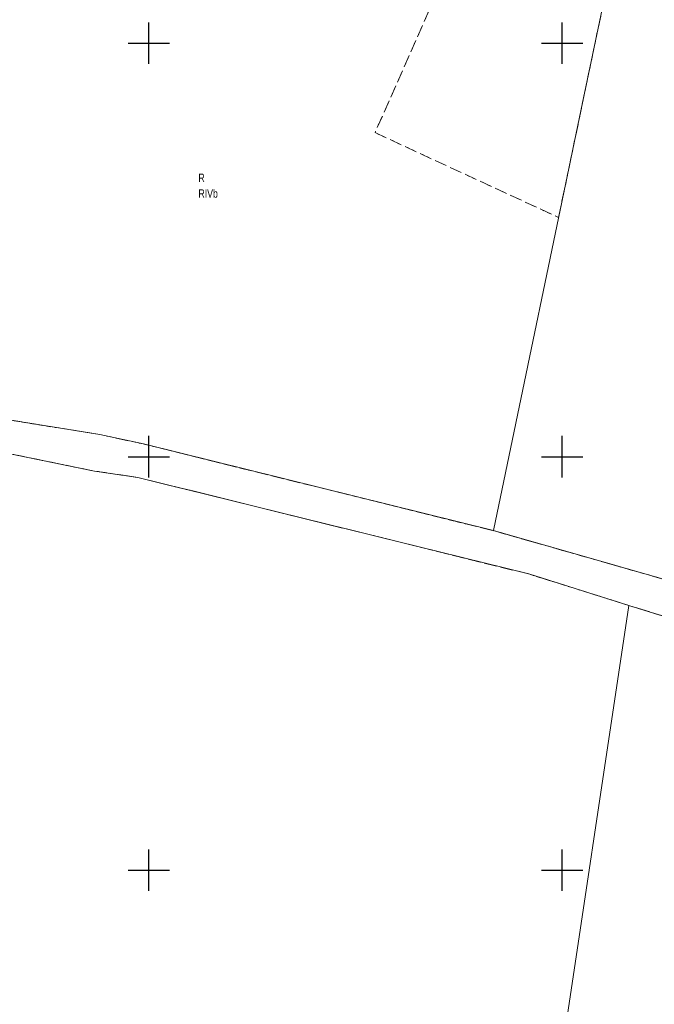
# Model space of a CAD drawing. Header units: metres. Extents: x 7523615 to 7533948, y 5492686 to 5502120.
# Tile 18 of 256: x 7529034 to 7529111, y 5498134 to 5498253. Entities that reach past the tile are written whole.
import ezdxf
from ezdxf.enums import TextEntityAlignment as Align

# ---------------------------------------------------------------- set-up
doc = ezdxf.new("R2010")
doc.units = ezdxf.units.M
for name, pattern in [('219-500', [0]), ('egkk-500', [2, 1.5, -0.5]), ('egug-500', [1, 0.5, -0.5])]:
    doc.linetypes.add(name, pattern=pattern)
doc.layers.get('0').update_dxf_attribs({"color": 2, "lineweight": 5})
doc.styles.get("Standard").update_dxf_attribs({"font": 'Working1250', "width": 0.75})

# ---------------------------------------------------------------- blocks, each defined once
blk = doc.blocks.new('203')
at = {"linetype": 'Continuous', "lineweight": 0}
h = blk.add_hatch(color=0, dxfattribs=at)
edge = h.paths.add_edge_path()
edge.add_arc((0, 0), 0.045, 0, 360)
blk = doc.blocks.new('RAMKA500K')
at = {"color": 0}
for p, q in [((247.5, 250), (252.5, 250)), ((250, 247.5), (250, 250)), ((297.5, 250), (302.5, 250)), ((300, 247.5), (300, 250)), ((250, 197.5), (250, 202.5)), ((300, 197.5), (300, 202.5)), ((247.5, 200), (252.5, 200)), ((297.5, 200), (302.5, 200)), ((250, 147.5), (250, 152.5)), ((300, 147.5), (300, 152.5)), ((247.5, 150), (252.5, 150)), ((297.5, 150), (302.5, 150)), ((250, 0), (250, 2.5)), ((300, 0), (300, 2.5)), ((247.5, 0), (252.5, 0)), ((297.5, 0), (302.5, 0))]:
    blk.add_line(p, q, dxfattribs=at)

msp = doc.modelspace()

# ---------------------------------------------------------------- linework, layer by layer
at = {"layer": '217-kontur klasyfikacyjny', "color": 7, "linetype": 'egkk-500', "lineweight": 18, "flags": 128}
for points in [[(7529092.83, 5498274.08), (7529077.35, 5498239.17)], [(7529102.7, 5498243.96), (7529107.85, 5498268.47)], [(7529099.56, 5498228.91), (7529102.7, 5498243.96)], [(7529077.35, 5498239.17), (7529099.56, 5498228.91)], [(7529043.41, 5498198.26), (7529008.2, 5498205.46)], [(7529025.24, 5498205.71), (7529044.08, 5498202.67)], [(7529044.08, 5498202.67), (7529049.33, 5498201.54)], [(7529049.33, 5498201.54), (7529091.67, 5498191.06)], [(7529048.67, 5498197.49), (7529043.41, 5498198.26)], [(7529079.89, 5498189.78), (7529048.67, 5498197.49)], [(7529091.67, 5498191.06), (7529136.91, 5498178.15)], [(7529095.94, 5498185.82), (7529079.89, 5498189.78)], [(7529108.07, 5498182.01), (7529095.94, 5498185.82)], [(7529135.42, 5498173.52), (7529108.07, 5498182.01)]]:
    msp.add_lwpolyline(points, dxfattribs=at)
at = {"layer": '218-kontur użytku gruntowego', "color": 7, "linetype": 'egug-500', "lineweight": 18, "flags": 128}
for points in [[(7529092.83, 5498274.08), (7529077.35, 5498239.17)], [(7529102.7, 5498243.96), (7529107.85, 5498268.47)], [(7529099.56, 5498228.91), (7529102.7, 5498243.96)], [(7529077.35, 5498239.17), (7529099.56, 5498228.91)], [(7529008.2, 5498205.46), (7529043.41, 5498198.26)], [(7529044.08, 5498202.67), (7529025.24, 5498205.71)], [(7529049.33, 5498201.54), (7529044.08, 5498202.67)], [(7529091.67, 5498191.06), (7529049.33, 5498201.54)], [(7529043.41, 5498198.26), (7529048.67, 5498197.49)], [(7529048.67, 5498197.49), (7529079.89, 5498189.78)], [(7529136.91, 5498178.15), (7529091.67, 5498191.06)], [(7529079.89, 5498189.78), (7529095.94, 5498185.82)], [(7529095.94, 5498185.82), (7529108.07, 5498182.01)], [(7529108.07, 5498182.01), (7529135.42, 5498173.52)]]:
    msp.add_lwpolyline(points, dxfattribs=at)
at = {"layer": '219-działka ewidencyjna', "color": 3, "linetype": '219-500', "lineweight": 18, "flags": 128}
for points in [[(7529109.75, 5498277.51), (7529102.7, 5498243.96)], [(7529102.7, 5498243.96), (7529091.67, 5498191.06)], [(7529043.41, 5498198.26), (7529008.2, 5498205.46)], [(7529044.08, 5498202.67), (7529025.24, 5498205.71)], [(7529049.33, 5498201.54), (7529044.08, 5498202.67)], [(7529091.67, 5498191.06), (7529049.33, 5498201.54)], [(7529048.67, 5498197.49), (7529043.41, 5498198.26)], [(7529079.89, 5498189.78), (7529048.67, 5498197.49)], [(7529136.91, 5498178.15), (7529091.67, 5498191.06)], [(7529095.94, 5498185.82), (7529079.89, 5498189.78)], [(7529108.07, 5498182.01), (7529095.94, 5498185.82)], [(7529108.07, 5498182.01), (7529090.24, 5498063.21)], [(7529135.42, 5498173.52), (7529108.07, 5498182.01)]]:
    msp.add_lwpolyline(points, dxfattribs=at)

# ---------------------------------------------------------------- block references
at = {"layer": '203-punkt graniczny', "color": 3, "linetype": 'CONTINUOUS', "lineweight": 18}
for p in [(7529102.7, 5498243.96), (7529044.08, 5498202.67), (7529049.33, 5498201.54), (7529043.41, 5498198.26), (7529048.67, 5498197.49), (7529091.67, 5498191.06), (7529079.89, 5498189.78), (7529095.94, 5498185.82), (7529108.07, 5498182.01)]:
    msp.add_blockref('203', p, dxfattribs=at)
at = {"layer": 'Wstawianie ramki sekcyjnej z opisem', "color": 7, "linetype": 'CONTINUOUS', "lineweight": 13}
for p in [(7528800, 5498250), (7528800, 5498000)]:
    msp.add_blockref('RAMKA500K', p, dxfattribs=at)

# ---------------------------------------------------------------- texts
at = {"layer": '209-oznaczenie konturu klasyfikacyjnego', "color": 7, "linetype": 'CONTINUOUS', "lineweight": 18, "width": 0.79}
msp.add_text('RIVb', height=1, dxfattribs=at).set_placement((7529055.99, 5498232.31), align=Align.TOP_LEFT)
at = {"layer": '210-oznaczenie konturu użytku gruntowego', "color": 7, "linetype": 'CONTINUOUS', "lineweight": 18, "width": 0.79}
msp.add_text('R', height=1, dxfattribs=at).set_placement((7529055.99, 5498233.21))

doc.saveas('drawing.dxf')
